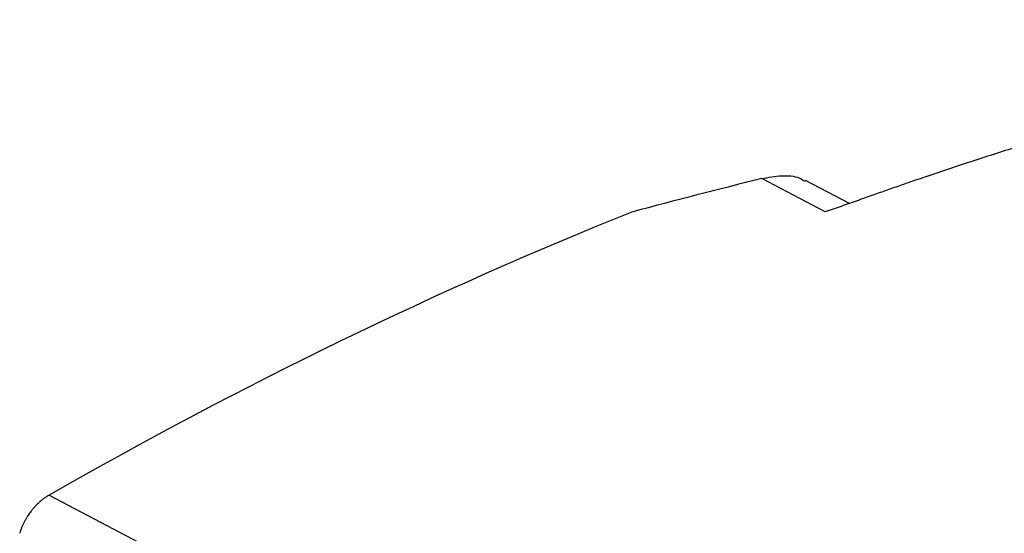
# Model space of a CAD drawing. Header units: millimetres. Extents: x -945 to 1227, y -951 to 1232.
# Tile 35 of 171: x 777 to 923, y -516 to -440. Entities that reach past the tile are written whole.
import ezdxf

# ---------------------------------------------------------------- set-up
doc = ezdxf.new("R2010")
doc.units = ezdxf.units.MM

msp = doc.modelspace()

# ---------------------------------------------------------------- linework, layer by layer
at = {"color": 7, "linetype": 'Continuous', "lineweight": 25}
for p, q in [((896.088, -468.709), (886.666, -463.757)), ((899.672, -467.462), (893.155, -464.037)), ((780.955, -510.727), (838.53, -540.986))]:
    msp.add_line(p, q, dxfattribs=at)
for points, knots in [([(1006.41, -440.166), (1005.717, -440.267), (1004.332, -440.469), (1002.251, -440.786), (1000.169, -441.111), (998.084, -441.445), (995.998, -441.79), (993.91, -442.144), (991.82, -442.508), (989.728, -442.881), (987.635, -443.264), (985.54, -443.656), (983.443, -444.058), (981.345, -444.47), (979.244, -444.891), (977.143, -445.322), (975.039, -445.762), (972.935, -446.212), (970.828, -446.672), (968.72, -447.141), (966.611, -447.619), (964.5, -448.107), (962.388, -448.604), (960.274, -449.111), (958.159, -449.628), (956.043, -450.154), (953.926, -450.689), (950.212, -451.643), (944.897, -453.058), (937.971, -454.998), (931.036, -457.037), (924.087, -459.176), (917.125, -461.414), (911.544, -463.285), (907.586, -464.649), (905.257, -465.464), (903.078, -466.233), (900.81, -467.034), (898.456, -467.868), (896.877, -468.429), (896.088, -468.709)], [0, 0, 0, 0, 0.0192691, 0.0385354, 0.0577987, 0.0770591, 0.0963167, 0.1155713, 0.1348231, 0.1540719, 0.1733179, 0.192561, 0.2118012, 0.2310384, 0.2502728, 0.2695043, 0.2887329, 0.3079586, 0.3271815, 0.3464014, 0.3656184, 0.3848326, 0.4040439, 0.4232522, 0.4424577, 0.4616603, 0.48086, 0.5000569, 0.5626017, 0.6251043, 0.6875647, 0.749983, 0.8124957, 0.8749573, 0.8999619, 0.9187184, 0.937476, 0.9583307, 0.9791719, 1, 1, 1, 1]), ([(886.666, -463.757), (887.659, -463.576), (889.692, -463.205), (891.911, -463.397), (892.809, -463.968), (893.095, -464.149)], [0, 0, 0, 0, 0.3944196, 0.807902, 1, 1, 1, 1]), ([(780.955, -510.727), (780.895, -510.761), (780.774, -510.83), (780.592, -510.942), (780.409, -511.063), (780.226, -511.191), (780.042, -511.328), (779.858, -511.474), (779.675, -511.627), (779.493, -511.787), (779.311, -511.956), (779.132, -512.132), (778.954, -512.316), (778.779, -512.506), (778.607, -512.703), (778.437, -512.907), (778.255, -513.138), (778.058, -513.403), (777.848, -513.706), (777.638, -514.032), (777.433, -514.38), (777.234, -514.75), (777.046, -515.139), (776.872, -515.546), (776.713, -515.97), (776.629, -516.254), (776.586, -516.399)], [0, 0, 0, 0, 0.0317048, 0.0636325, 0.0957844, 0.1281617, 0.1607655, 0.193597, 0.2266573, 0.2599474, 0.2934685, 0.3272215, 0.3612076, 0.3954277, 0.4298827, 0.4645737, 0.4995016, 0.5451757, 0.5933307, 0.6439683, 0.69709, 0.7526972, 0.8107909, 0.8713721, 0.9344415, 1, 1, 1, 1])]:
    msp.add_open_spline(points, degree=3, knots=knots, dxfattribs=at)
for points in [[(886.666, -463.757), (880.282, -465.332), (873.852, -466.989), (867.379, -468.73)], [(867.379, -468.73), (838.557, -480.27), (809.649, -494.317), (780.955, -510.727)]]:
    msp.add_open_spline(points, degree=3, dxfattribs=at)

doc.saveas('drawing.dxf')
